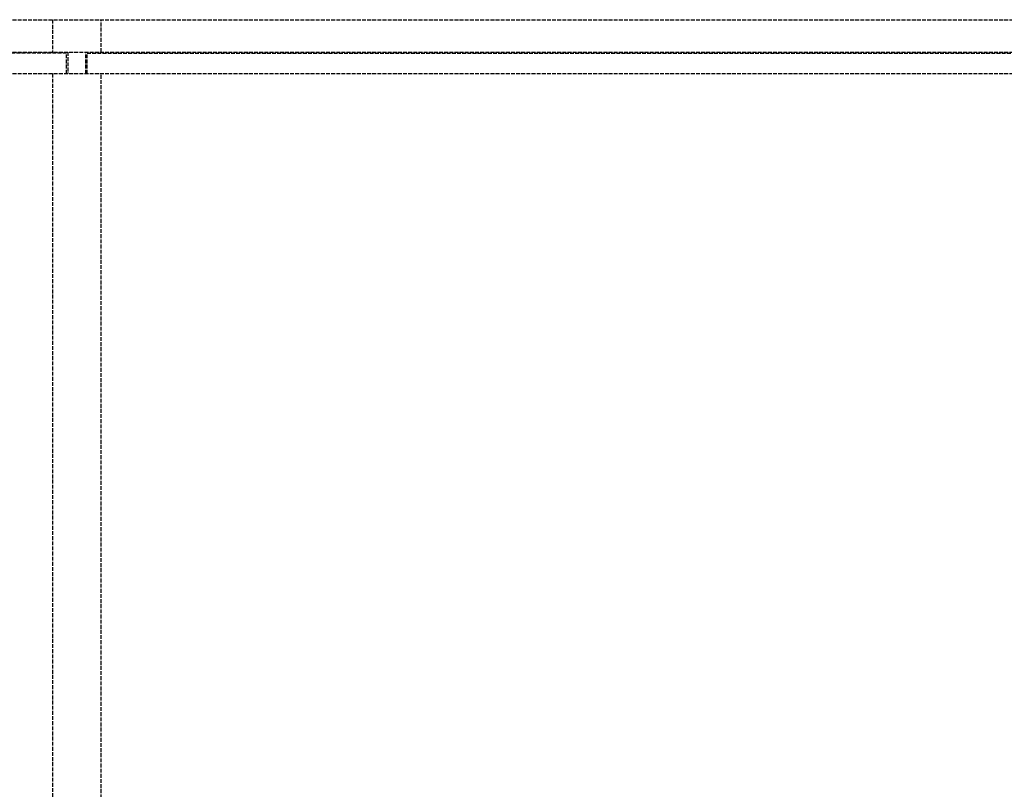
# Model space of a CAD drawing. Header units: millimetres. Extents: x 0 to 3534, y 0 to 599.
# Tile 12 of 19: x 1164 to 1547, y 300 to 599. Entities that reach past the tile are written whole.
import ezdxf

# ---------------------------------------------------------------- set-up
doc = ezdxf.new("R2010")
doc.units = ezdxf.units.MM
doc.header["$LTSCALE"] = 10
doc.linetypes.add('ALLCAD_Strich', pattern=[0.2, 0.15, -0.05])
doc.layers.add('BESCH_KONT_sich_schn_grun_2d', color=10, linetype='Continuous')

msp = doc.modelspace()

# ---------------------------------------------------------------- linework, layer by layer
at = {"layer": 'BESCH_KONT_sich_schn_grun_2d', "linetype": 'ALLCAD_Strich'}
for p, q in [((19, 599), (3515, 599)), ((1176.5, 599), (1176.5, 586.4)), ((1195.5, 586.4), (1195.5, 599)), ((19, 586.4), (3515, 586.4)), ((1182.5, 586.4), (1182.5, 578)), ((1189.5, 578), (1189.5, 586.4)), ((1182, 586), (19, 586)), ((1182, 578), (1182, 586)), ((1190, 586), (2344, 586)), ((1190, 578), (1190, 586)), ((19, 578), (3515, 578)), ((1176.5, 578), (1176.5, 94)), ((1195.5, 94), (1195.5, 578))]:
    msp.add_line(p, q, dxfattribs=at)

doc.saveas('drawing.dxf')
